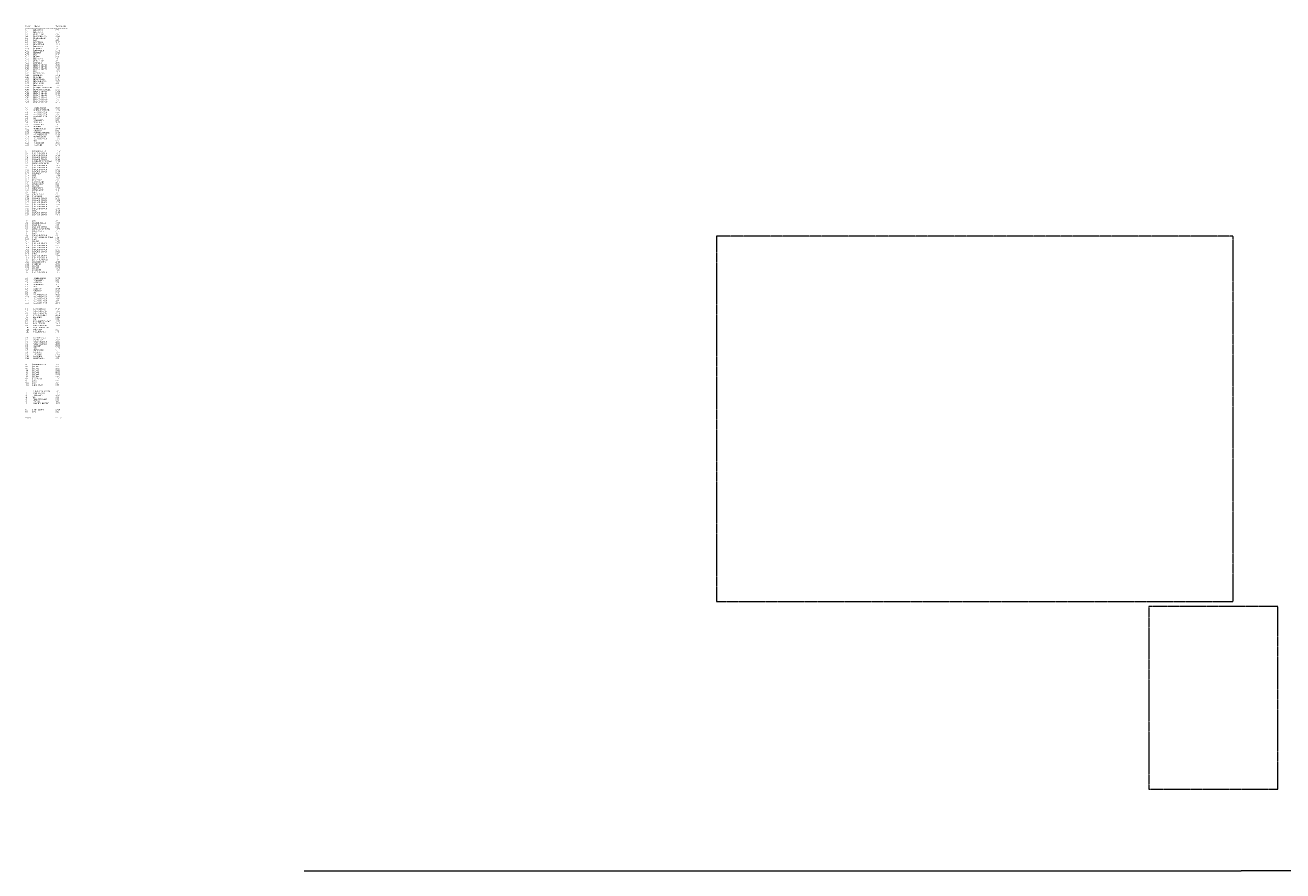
# Model space of a CAD drawing. Header units: millimetres. Extents: x 12683 to 90307, y 30842 to 62253.
# Tile 125 of 152: x 55288 to 75741, y 30842 to 44586. Entities that reach past the tile are written whole.
import ezdxf

# ---------------------------------------------------------------- set-up
doc = ezdxf.new("R2010")
doc.units = ezdxf.units.MM
doc.header["$LTSCALE"] = 0.6
doc.linetypes.add('CIEPLA', pattern=[5.7625, 3.175, -2.5875])
for name, color, linetype, lineweight in [('zzz_podklady_konstrukcja', 252, 'CIEPLA', 15), ('zzz_podklady_opisy', 252, 'Continuous', 15), ('zzzz_mapa', 252, 'Continuous', 15)]:
    doc.layers.add(name, color=color, linetype=linetype, lineweight=lineweight)
doc.styles.add('GENERATED_STYLE_1', font='ARIAL.TTF')

msp = doc.modelspace()

# ---------------------------------------------------------------- linework, layer by layer
at = {"layer": 'zzz_podklady_konstrukcja'}
for points in [[(66533, 35219), (74933, 35219), (74933, 41159), (66533, 41159)], [(73560, 32167), (75660, 32167), (75660, 35137), (73560, 35137)]]:
    msp.add_lwpolyline(points, close=True, dxfattribs=at)
at = {"layer": 'zzzz_mapa'}
for p in [(59823, 30842), (90307, 30842)]:
    msp.add_line(p, (75065, 30842), dxfattribs=at)

# ---------------------------------------------------------------- texts
at = {"layer": 'zzz_podklady_opisy', "char_height": 20, "attachment_point": 1, "style": 'GENERATED_STYLE_1'}
for s, insert in [('\\C252; Numer     | Nazwa                  \\P------------------------------------------------------\\PA.1           | MAGAZYN                      ^I\\PA.2           | MAGAZYN                    \\PA.3           | POM. GOSP.              ^I      \\PA.4           | KOMUNIKACJA           ^I   \\PA.5           | PRZEDSIONEK            ^I    \\PA.6           | WC                            ^I\\PA.7           | ŚWIETLICA                    \\PA.8           | POM.TERAPII         \\PA.9           | MAGAZYN                \\PA.10         | KUCHNIA                     \\PA.11         | ZMYWALNIA              \\PA.12         | SZATNIA               \\PA.13         | WC                         \\PA.14         | BIURO                    \\PA.15         | MAGAZYN                \\PA.16         | POM. GOSP.      \\PA.17         | JADALNIA             \\PA.18         | SALA CHORYCH       \\PA.19         | SALA CHORYCH       \\PA.20         | SALA CHORYCH        \\PA.21         | WC                          \\PA.22         | UMYWALNIA        \\PA.23         | ŁAZIENKA                \\PA.24         | PRALNIA                   \\P A.25        | BRUDOWNIK                 \\PA.26         | KOMUNIKACJA          \\PA.27         | POM. GOSP.         \\PA.28         | MAGAZYN                  \\PA.29         | GABINET ZABIEGOWY       \\PA.30         | POKÓJ PERSONELU       \\PA.31         | SALA CHORYCH              \\PA.32         | SALA CHORYCH              \\PA.33         | SALA CHORYCH              \\PA.34         | SALA CHORYCH     \\PA.35         | SALA CHORYCH          \\PA.36         | SALA CHORYCH             \\P  \\P\\PB.1          | KOMUNIKACJA               \\PB.2          | POKÓJ ODWIEDZIN     \\PB.3          | SALA CHORYCH         \\PB.4          | SALA CHORYCH            \\PB.5          | SALA CHORYCH             \\PB.6          | WC                            \\PB.7          | POM. GOSP.                 \\PB.8          | JADALNIA                    \\PB.9          | ZMYWALNIA                 \\PB.10        | KUCHNIA                    \\PB.11        | KOMUNIKACJA                \\PB.12        | MAGAZYN               \\PB.13        | POM. TECHNICZNE          \\PB.14        | SALA CHORYCH               \\PB.15        | PRZEDSIONEK                \\PB.16        | SALA CHORYCH             \\PB.17        | HOL                             \\PB.18        | POM. TERAPII              \\PB.19        | PALARNIA                 \\P\\P\\PC.1          | KOMUNIKACJA                \\PC.2          | SALA CHORYCH                  \\PC.3          | SALA CHORYCH                \\PC.4          | SALA CHORYCH                 \\PC.5          | SALA CHORYCH                   \\PC.6          | GABINET ZABIEGOWY              \\PC.7          | POKÓJ SOCJALNY                 \\PC.8          | SALA CHORYCH                  \\PC.9          | SALA CHORYCH                 \\PC.10        | SALA CHORYCH                \\PC.11        | SALA CHORYCH                  \\PC.12        | SZATNIA                      \\PC.13        | HOL                           \\PC.14        | WC                             \\PC.15        | ŁAZIENKA                    \\PC.16        | UMYWALNIA                      \\PC.17        | POM. GOSP.                    \\PC.18        | BIURO                          \\PC.19        | BRUDOWNIK                   \\PC.20        | POM. GOSP.                   \\PC.21        | WC                          \\PC.22        | SEPARATKA                       \\PC.23        | MAGAZYN                        \\PC.24        | SALA CHORYCH              \\PC.25        | SALA CHORYCH               \\PC.26        | SALA CHORYCH                \\PC.27        | SALA CHORYCH                   \\PC.28        | SALA CHORYCH                 \\PC.29        | SALA CHORYCH                \\PC.30        | HOL                             \\PC.31        | SALA CHORYCH                   \\PC.32        | SALA CHORYCH                 \\P\\P\\PD.1          | HOL                             \\PD.2          | KOMUNIKACJA                   \\PD.3          | SZATNIA                        \\PD.4          | SALA CHORYCH             \\PD.5          | POKÓJ ODWIEDZIN            \\PD.6          | PRO MORTE                     \\PD.7          | WC                          \\PD.8          | SALA CHORYCH                  \\PD.9          | MAG. DZIAŁU FARMACJI              \\PD.10        | WC                            \\PD.11        | BIURO                        \\PD.12        | SALA CHORYCH                \\PD.13        | SALA CHORYCH                  \\PD.14        | SALA CHORYCH                \\PD.15        | SALA CHORYCH                \\PD.16        | SALA CHORYCH                 \\PD.17        | WC                              \\PD.18        | SALA CHORYCH                  \\PD.19        | SALA CHORYCH                   \\PD.20        | DZIAŁ FARMACJI                        \\PD.21        | FIZJOTERAPIA                  \\PD.22        | GABINET                       \\PD.23        | BIURO                     \\PD.24        | BIURO                         \\PD.25        | GABINET                      \\PD.26        | SALA CHORYCH                   \\P\\P\\PE.1          | KOMUNIKACJA         \\PE.2          | POM. GOSP             \\PE.3          | MAGAZYN                    \\PE.4          | POM. GOSP.             \\PE.5          | WC                         \\PE.6          | ŁAZIENKA                      \\PE.7          | MAGAZYN                  \\PE.8          | WC                             \\PE.9          | SALA CHORYCH                 \\PE.10        | SALA CHORYCH                \\PE.11        | SALA CHORYCH           \\PE.12        | SALA CHORYCH              \\PE.13        | SALA CHORYCH                \\P\\P\\PF.1          | KOMUNIKACJA                \\PF.2          | SALA CHORYCH                  \\PF.3          | SALA CHORYCH                \\PF.4          | POK. SOCJALNY               \\PF.5          | ŁAZIENKA                        \\PF.6          | WC                             \\PF.7          | POM. PORZĄDKOWE                \\PF.8          | POM. TERAPII                 \\PF.9          | SALA CHORYCH             \\PF.10        | POM. TECHNICZNE             \\PF.11        | PALARNIA                    \\PF.12        | PRZEDSIONEK                 \\P\\P\\PG.1          | KOMUNIKACJA               \\PG.2          | ŚWIETLICA                    \\PG.3          | SALA CHORYCH                    \\PG.4          | SALA CHORYCH                \\PG.5          | GABINET                       \\PG.6          | WC                          \\PG.7          | ZMYWALNIA                     \\PG.8          | KUCHNIA                      \\PG.9          | JADALNIA                    \\PG.10        | ŁAZIENKA                   \\PG.11        | BRUDOWNIK                   \\P\\P\\PH.1          | KOMUNIKACJA                    \\PH.2          | BIURO                        \\PH.3          | BIURO                       \\PH.4          | BIURO                       \\PH.5          | BIURO                       \\PH.6          | BIURO                          \\PH.7          | BIURO                          \\PH.8          | MAGAZYN                       \\PH.9          | WC                           \\PH.10        | WC                           \\PH.11        | ARCHIWUM                 \\P\\P\\PI.1          | ODPADY MEDYCZNE             \\PI.2          | KOMUNIKACJA                   \\PI.3          | POM. GOSP.                      \\PI.4          | WC                            \\PI.5          | POM. SOCJALNE                  \\PI.6          | SZATNIA                       \\PI.7          | POM. TECHNICZNE              \\P\\P\\PJ.1          | PORTIERNIA                  \\PJ.2          | WC                          \\P\\P\\PRAZEM:\\P', (55288, 44583)), ('\\C252;Powierzchnia \\P---------------------\\P7,73\\P11,55\\P3,22\\P92,56\\P7,46\\P4,93\\P31,02\\P17,08\\P5,00\\P18,71\\P11,78\\P12,60\\P7,17\\P7,04\\P5,80\\P4,87\\P28,60\\P36,49\\P17,86\\P18,05\\P23,74\\P10,71\\P16,94\\P11,09\\P6,44\\P25,75\\P4,39\\P12,75\\P18,21\\P17,00\\P18,02\\P17,97\\P17,27\\P17,78\\P17,21\\P17,91\\P  \\P\\P79,58\\P17,89\\P36,23\\P18,21\\P17,96\\P10,01\\P3,28\\P82,37\\P10,11\\P26,11\\P26,84\\P6,66\\P17,34\\P17,59\\P10,98\\P15,39\\P37,23\\P36,00\\P17,78\\P\\P\\P114,92\\P18,07\\P17,82\\P17,69\\P17,44\\P17,63\\P18,01\\P18,07\\P17,69\\P18,01\\P17,94\\P14,67\\P17,44\\P23,64\\P26,20\\P12,97\\P4,96\\P5,84\\P12,69\\P4,19\\P5,47\\P8,99\\P24,00\\P17,97\\P18,03\\P17,84\\P17,97\\P18,03\\P17,65\\P37,16\\P17,84\\P18,10\\P\\P\\P42,91\\P79,88\\P9,63\\P9,08\\P14,77\\P7,73\\P9,97\\P9,17\\P7,25\\P7,00\\P10,58\\P20,75\\P8,73\\P15,76\\P17,07\\P14,98\\P5,52\\P13,38\\P15,52\\P19,81\\P27,44\\P20,30\\P20,04\\P19,84\\P15,40\\P19,53\\P\\P\\P97,02\\P3,50\\P6,79\\P4,73\\P10,40\\P23,24\\P12,61\\P7,49\\P30,08\\P24,80\\P24,46\\P24,63\\P24,75\\P\\P\\P71,92\\P23,28\\P22,94\\P22,94\\P13,85\\P5,09\\P12,50\\P30,07\\P28,94\\P11,71\\P8,29\\P7,76\\P\\P\\P69,13\\P25,25\\P24,51\\P24,35\\P24,58\\P11,23\\P8,10\\P13,35\\P76,36\\P11,23\\P8,98\\P\\P\\P92,81\\P22,80\\P22,80\\P23,25\\P22,26\\P22,88\\P24,30\\P11,51\\P5,83\\P3,17\\P6,54\\P\\P\\P6,67\\P10,07\\P13,39\\P3,96\\P5,22\\P8,67\\P45,77\\P\\P\\P16,84\\P3,55\\P \\P\\P3\xa0410,37\\P', (55781, 44583))]:
    msp.add_mtext(s, dxfattribs=dict(at, insert=insert))

doc.saveas('drawing.dxf')
